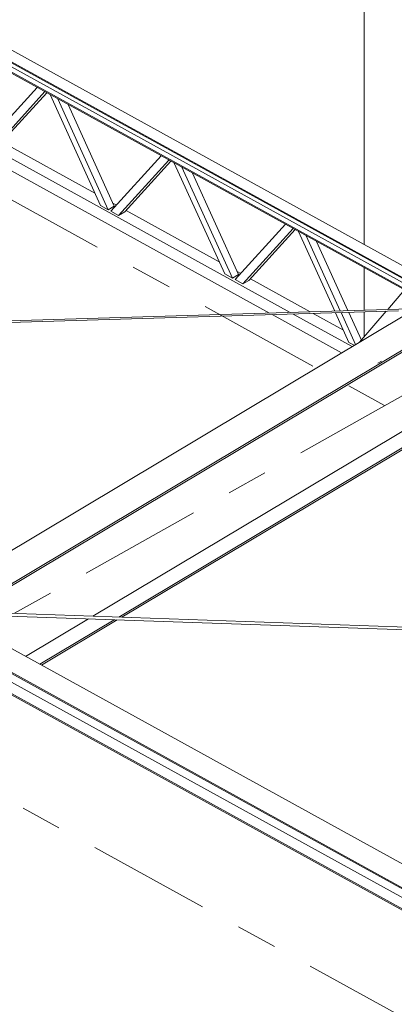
# Model space of a CAD drawing. Header units: millimetres. Extents: x -260 to 160, y -50 to 247.
# Tile 17 of 74: x -208 to -199, y 139 to 163. Entities that reach past the tile are written whole.
import ezdxf

# ---------------------------------------------------------------- set-up
doc = ezdxf.new("R2010")
doc.units = ezdxf.units.MM
for name, pattern in [('XKITLINE00', [0]), ('XKITLINE02', [4, 2, -2]), ('XKITLINE03', [6, 3, -1, 1, -1])]:
    doc.linetypes.add(name, pattern=pattern)
for name, color, linetype, lineweight in [('Element', 2, 'Continuous', 0), ('Spoina', 1, 'Continuous', 0), ('Śruba', 3, 'Continuous', 0)]:
    doc.layers.add(name, color=color, linetype=linetype, lineweight=lineweight)

msp = doc.modelspace()

# ---------------------------------------------------------------- linework, layer by layer
at = {"layer": 'Element', "linetype": 'XKITLINE00', "lineweight": 0}
for p, q in [((-224.82, 171.185), (-197.498, 156.138)), ((-224.819, 171.162), (-197.497, 156.114)), ((-224.568, 171.335), (-197.246, 156.288)), ((-224.813, 170.928), (-197.491, 155.88)), ((-224.812, 170.904), (-197.49, 155.857)), ((-224.37, 170.821), (-197.494, 156.019)), ((-199.321, 157.431), (-199.321, 168.635)), ((-208.527, 159.91), (-207.299, 161.259)), ((-208.34, 159.807), (-207.112, 161.156)), ((-207.063, 161.129), (-208.19, 159.892)), ((-205.752, 158.382), (-206.98, 161.084)), ((-205.565, 158.279), (-206.794, 160.981)), ((-206.541, 160.842), (-205.415, 158.364)), ((-209.967, 160.647), (-201.122, 155.776)), ((-209.965, 160.349), (-201.633, 155.76)), ((-208.156, 159.929), (-205.888, 158.68)), ((-205.497, 158.241), (-204.269, 159.59)), ((-205.311, 158.139), (-204.082, 159.488)), ((-204.033, 159.46), (-205.16, 158.223)), ((-202.722, 156.713), (-203.951, 159.415)), ((-202.536, 156.61), (-203.764, 159.312)), ((-203.511, 159.173), (-202.385, 156.695)), ((-205.448, 158.438), (-205.362, 158.39)), ((-205.565, 158.279), (-205.752, 158.382)), ((-205.415, 158.364), (-205.565, 158.279)), ((-205.311, 158.139), (-205.497, 158.241)), ((-205.16, 158.223), (-205.311, 158.139)), ((-205.126, 158.26), (-202.858, 157.011)), ((-202.467, 156.573), (-201.239, 157.922)), ((-202.281, 156.47), (-201.052, 157.819)), ((-201.003, 157.792), (-202.13, 156.554)), ((-200.04, 155.808), (-200.921, 157.746)), ((-199.902, 155.812), (-200.734, 157.644)), ((-199.715, 155.818), (-200.482, 157.505)), ((-202.419, 156.769), (-202.332, 156.722)), ((-199.321, 155.83), (-199.321, 156.866)), ((-202.536, 156.61), (-202.722, 156.713)), ((-202.385, 156.695), (-202.536, 156.61)), ((-202.281, 156.47), (-202.467, 156.573)), ((-202.13, 156.554), (-202.281, 156.47)), ((-202.096, 156.592), (-200.641, 155.79)), ((-198.747, 155.847), (-198.336, 156.323)), ((-209.947, 155.511), (-198.203, 155.863)), ((-209.94, 155.469), (-198.487, 155.813)), ((-209.852, 148.823), (-198.206, 155.784)), ((-199.389, 155.101), (-199.696, 155.776)), ((-199.432, 155.052), (-198.784, 155.804)), ((-199.321, 155.18), (-199.321, 155.788)), ((-201.561, 155.72), (-199.871, 154.79)), ((-201.049, 155.736), (-199.612, 154.944)), ((-200.568, 155.75), (-199.828, 155.342)), ((-199.693, 155.045), (-200.021, 155.767)), ((-199.529, 154.993), (-199.883, 155.771)), ((-208.969, 148.536), (-197.514, 155.383)), ((-208.894, 148.533), (-197.507, 155.339)), ((-199.563, 154.973), (-199.693, 155.045)), ((-205.935, 148.371), (-197.296, 153.533)), ((-205.304, 148.349), (-197.112, 153.244)), ((-205.229, 148.346), (-197.105, 153.2)), ((-209.861, 148.643), (-179.516, 131.931)), ((-210.364, 148.343), (-180.018, 131.63)), ((-209.121, 148.481), (-196.338, 148.037)), ((-208.698, 148.395), (-196.348, 147.966)), ((-210.363, 148.313), (-180.018, 131.601)), ((-207.581, 147.387), (-206.048, 148.303)), ((-207.233, 147.196), (-205.417, 148.281)), ((-207.192, 147.173), (-205.342, 148.279)), ((-210.015, 147.632), (-180.438, 131.343)), ((-209.771, 147.777), (-195.193, 139.748)), ((-210.014, 147.603), (-180.438, 131.314))]:
    msp.add_line(p, q, dxfattribs=at)
at = {"layer": 'Spoina', "linetype": 'XKITLINE03', "lineweight": 0}
for p, q in [((-247.974, 125.953), (-123.263, 195.846)), ((-208.457, 158.81), (49.239, 16.886)), ((-221.657, 151.412), (36.039, 9.488))]:
    msp.add_line(p, q, dxfattribs=at)
at = {"layer": 'Śruba', "linetype": 'XKITLINE02', "lineweight": 0}
msp.add_line((-198.897, 154.586), (-198.985, 154.537), dxfattribs=at)

doc.saveas('drawing.dxf')
